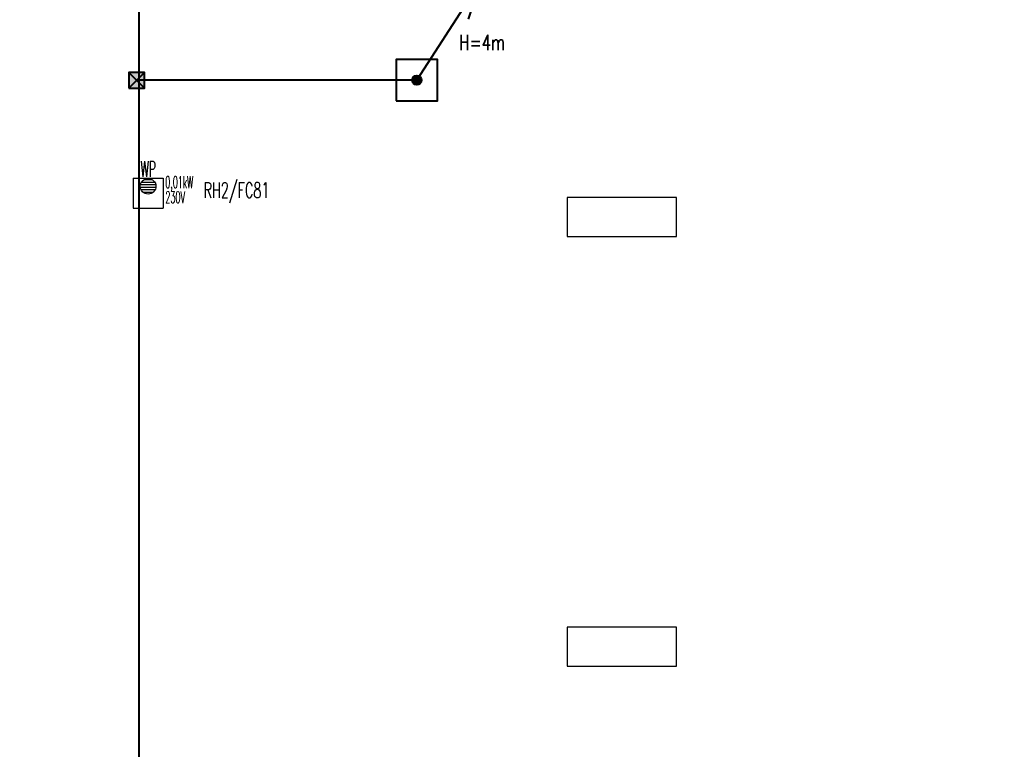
# Model space of a CAD drawing. Header units: millimetres. Extents: x -7955266 to 72030, y -46136 to 9299934.
# Tile 185 of 203: x -5051906 to -5026705, y 6611304 to 6629978. Entities that reach past the tile are written whole.
import ezdxf
from ezdxf.enums import TextEntityAlignment as Align

# ---------------------------------------------------------------- set-up
doc = ezdxf.new("R2010")
doc.units = ezdxf.units.MM
doc.header["$LTSCALE"] = 10
doc.layers.add('0-NASWIETLA', color=7, linetype='Continuous')
for name, color, linetype, lineweight in [('BMS_urzadzenia_nr_obw_magistrala', 140, 'Continuous', 13), ('BMS_urzadzenia_WE_WY', 30, 'Continuous', 20), ('IE_ATRYBUTY_ BLOCK_1', 7, 'Continuous', 25), ('IE_ATRYBUTY_ BLOCK_2', 7, 'Continuous', 18), ('IE_urzadzenia', 30, 'Continuous', 25), ('IE_urzadzenia_nr_obw', 94, 'Continuous', 20), ('IE_zwody', 140, 'Continuous', 40)]:
    doc.layers.add(name, color=color, linetype=linetype, lineweight=lineweight)
doc.styles.add('ROMANS', font='romans.shx', dxfattribs={"width": 0.8})

# ---------------------------------------------------------------- blocks, each defined once
blk = doc.blocks.new('urzadzenie_wpust dachowy')
h = blk.add_hatch()
h.set_pattern_fill('ANSI31', color=256, scale=10, angle=315, style=0)
h.set_pattern_definition([(0, (3e-14, -297.45), (1e-14, 31.75), [])])
edge = h.paths.add_edge_path()
edge.add_arc((-1, -104), 100, 0, 360)
for p, q in [((-192, 0), (192, 0)), ((-192, 0), (-192, -384)), ((192, 0), (192, -384)), ((-192, -384), (192, -384))]:
    blk.add_line(p, q)
blk.add_circle((-1, -104), 100)
at = {"layer": 'BMS_urzadzenia_nr_obw_magistrala', "style": 'ROMANS', "width": 0.5, "flags": 8}
blk.add_attdef('ADR_BMS', (239, -153), '', height=150, dxfattribs=at)
at = {"layer": 'BMS_urzadzenia_WE_WY', "style": 'ROMANS', "width": 0.5, "flags": 8}
blk.add_attdef('BMS_WE_WY', (239, -358), '', height=150, dxfattribs=at)
at = {"layer": 'IE_ATRYBUTY_ BLOCK_1', "style": 'ROMANS', "width": 0.5, "flags": 8}
blk.add_attdef('TYP', text='', height=200, dxfattribs=at).set_placement((-1, 18), align=Align.CENTER)
at = {"layer": 'IE_ATRYBUTY_ BLOCK_2', "style": 'ROMANS', "width": 0.5, "flags": 8}
for tag, p in [('OPIS1', (-1, -366)), ('OPIS2', (-1, -759))]:
    blk.add_attdef(tag, text='', height=150, dxfattribs=at).set_placement(p, align=Align.CENTER)
at = {"layer": 'IE_urzadzenia_nr_obw', "style": 'ROMANS', "width": 0.5, "flags": 8}
blk.add_attdef('NR_OBW', text='', height=150, dxfattribs=at).set_placement((-1, -570), align=Align.CENTER)
blk = doc.blocks.new('G$C4A87D2E6')
at = {"layer": '0-NASWIETLA', "color": 1}
for points in [[(-3610, -886), (-3610, -786), (-3890, -786), (-3890, -886)], [(-3610, -1986), (-3610, -1886), (-3890, -1886), (-3890, -1986)]]:
    blk.add_lwpolyline(points, close=True, dxfattribs=at)
blk = doc.blocks.new('*U17')
h = blk.add_hatch(color=256)
edge = h.paths.add_edge_path()
edge.add_arc((0, 0), 60, 0, 360)
for p, q in [((0, 0), (814, 1260)), ((814, 1260), (443, 925)), ((814, 1260), (660, 784))]:
    blk.add_line(p, q)
blk.add_lwpolyline([(-265, -265), (265, -265), (265, 265), (-265, 265)], close=True)
blk.add_circle((0, 0), 60)
at = {"layer": 'IE_ATRYBUTY_ BLOCK_1', "style": 'ROMANS', "width": 0.7, "flags": 8}
blk.add_attdef('TYP', text='', height=200, dxfattribs=at).set_placement((837, 383), align=Align.CENTER)
at = {"layer": 'IE_ATRYBUTY_ BLOCK_2', "style": 'ROMANS', "width": 0.6, "flags": 8}
for tag, p in [('OPIS1', (837, 166)), ('OPIS2', (837, -34))]:
    blk.add_attdef(tag, text='', height=150, dxfattribs=at).set_placement(p, align=Align.CENTER)
blk = doc.blocks.new('polaczenie_skrecane')
blk.add_hatch(color=256).paths.add_polyline_path([(-100, -100), (100, -100), (100, 100), (-100, 100)])
for p, q in [((100, -100), (-100, 100)), ((100, 100), (-100, -100))]:
    blk.add_line(p, q)
blk.add_lwpolyline([(-100, -100), (100, -100), (100, 100), (-100, 100)], close=True)
at = {"layer": 'IE_ATRYBUTY_ BLOCK_1', "style": 'ROMANS', "width": 0.7, "flags": 8}
blk.add_attdef('TYP', text='', height=200, dxfattribs=at).set_placement((0, 120), align=Align.CENTER)
at = {"layer": 'IE_ATRYBUTY_ BLOCK_2', "style": 'ROMANS', "width": 0.6, "flags": 8}
for tag, p in [('OPIS1', (0, -274)), ('OPIS2', (0, -474))]:
    blk.add_attdef(tag, text='', height=150, dxfattribs=at).set_placement(p, align=Align.CENTER)

msp = doc.modelspace()

# ---------------------------------------------------------------- linework, layer by layer
at = {"layer": 'IE_zwody'}
for p, q in [((-5048858, 6634449, 0), (-5048858, 6455619, 0)), ((-5041743, 6628427, 0), (-5048909, 6628427, 0))]:
    msp.add_line(p, q, dxfattribs=at)

# ---------------------------------------------------------------- block references
at = {"xscale": 10, "yscale": 10, "zscale": 10}
msp.add_blockref('G$C4A87D2E6', (-4998996, 6633288), dxfattribs=at)
at = {"layer": 'IE_urzadzenia'}
ref = msp.add_blockref('urzadzenie_wpust dachowy', (-5048616, 6625922), dxfattribs=dict(at, xscale=2, yscale=2, zscale=2))
ref.add_attrib('OPIS1', '0,01kW', dxfattribs={"layer": 'IE_ATRYBUTY_ BLOCK_2', "height": 300, "style": 'ROMANS', "width": 0.5, "flags": 8}).set_placement((-5047822, 6625669), align=Align.CENTER)
ref.add_attrib('OPIS2', '230V', dxfattribs={"layer": 'IE_ATRYBUTY_ BLOCK_2', "height": 300, "style": 'ROMANS', "width": 0.5, "flags": 8}).set_placement((-5047926, 6625284), align=Align.CENTER)
ref.add_attrib('TYP', 'WP', dxfattribs={"layer": 'IE_ATRYBUTY_ BLOCK_1', "height": 400, "style": 'ROMANS', "width": 0.5, "flags": 8}).set_placement((-5048617, 6625957), align=Align.CENTER)
at = {"layer": 'IE_zwody'}
ref = msp.add_blockref('*U17', (-5041743, 6628427, 0), dxfattribs=dict(at, xscale=2, yscale=2, zscale=2))
ref.add_attrib('TYP', 'H=4m', dxfattribs={"layer": 'IE_ATRYBUTY_ BLOCK_1', "height": 400, "style": 'ROMANS', "width": 0.7}).set_placement((-5040069, 6629194, 0), align=Align.CENTER)
at = {"layer": 'IE_zwody', "linetype": 'Continuous', "ltscale": 20, "xscale": 2, "yscale": 2, "zscale": 2}
msp.add_blockref('polaczenie_skrecane', (-5048908, 6628427, 0), dxfattribs=at)

# ---------------------------------------------------------------- texts
at = {"layer": 'IE_urzadzenia_nr_obw', "style": 'ROMANS', "width": 0.6}
msp.add_text('RH2/FC81', height=400, dxfattribs=at).set_placement((-5047200, 6625415))

doc.saveas('drawing.dxf')
